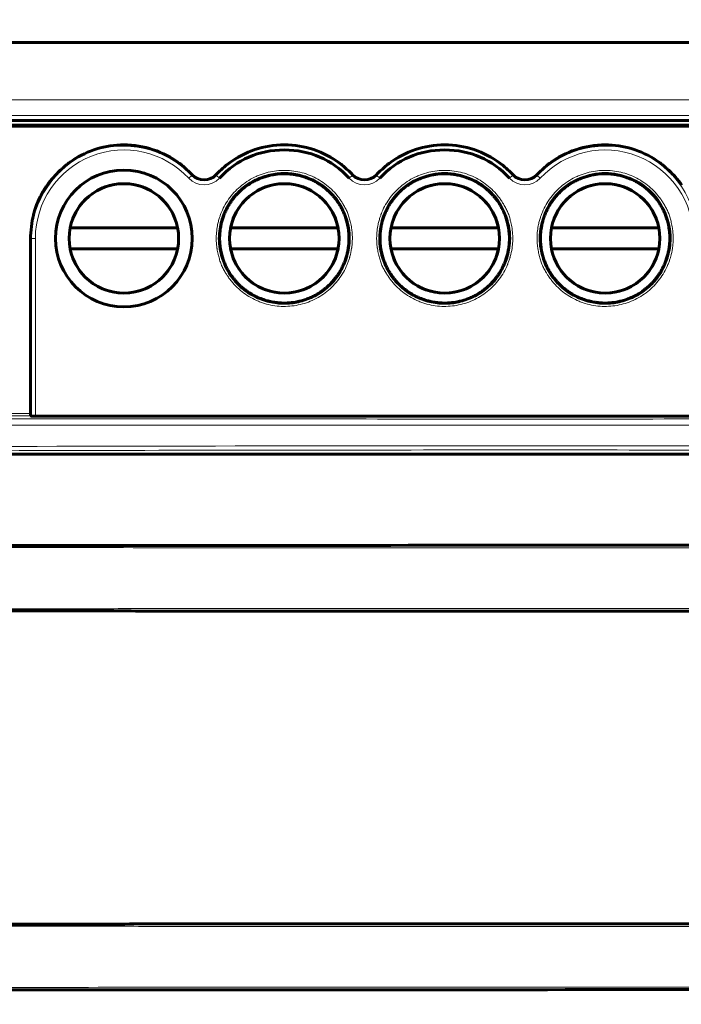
# Model space of a CAD drawing. Header units: millimetres. Extents: x 0 to 420, y 0 to 297.
# Tile 12 of 17: x 67 to 98, y 190 to 236. Entities that reach past the tile are written whole.
import ezdxf

# ---------------------------------------------------------------- set-up
doc = ezdxf.new("R2010")
doc.units = ezdxf.units.MM
doc.linetypes.add('K5LT_BASIC', pattern=[0])
doc.linetypes.add('K5LT_THIN', pattern=[0])
doc.layers.add('Системный слой', color=7, linetype='Continuous')
doc.styles.add('KDIMTEXTSTYLE', font='GOST_AU.SHX', dxfattribs={"width": 0.96, "oblique": 15, "height": 5})
doc.dimstyles.new('KDIMSTYLE (1.00)', dxfattribs={"dimtxt": 5, "dimasz": 1, "dimexe": 2, "dimexo": 0, "dimgap": 1, "dimtad": 1, "dimtxsty": 'KDIMTEXTSTYLE', "dimsah": 1, "dimcen": 0, "dimdle": 1, "dimadec": 0, "dimazin": 0, "dimtfac": 0.667, "dimtmove": 0, "dimatfit": 3, "dimfxl": 1, "dimtvp": 1, "dimtolj": 1, "dimtzin": 0, "dimarcsym": 0})

# ---------------------------------------------------------------- blocks, each defined once
blk = doc.blocks.new('KDIMARROW_01')
at = {"layer": 'Системный слой'}
blk.add_hatch(color=0, dxfattribs=at).paths.add_polyline_path([(-5, -0.658), (0, 0), (-5, 0.658), (-4.5, 0)])
at = {"layer": 'Системный слой', "color": 0, "linetype": 'K5LT_THIN', "lineweight": 18}
for p, q in [((-4.5, 0), (-5, 0.658)), ((-5, 0.658), (0, 0)), ((0, 0), (-5, -0.658)), ((-5, -0.658), (-4.5, 0)), ((0, 0), (-1, 0))]:
    blk.add_line(p, q, dxfattribs=at)

msp = doc.modelspace()

# ---------------------------------------------------------------- linework, layer by layer
at = {"layer": 'Системный слой', "color": 150, "linetype": 'K5LT_BASIC', "lineweight": 60, "true_color": 0x0080ff}
for p, q in [((85.716, 235.222), (62.175, 235.222)), ((68.142, 235.222), (68.144, 235.222)), ((74.298, 235.222), (74.466, 235.222)), ((75.762, 235.222), (75.764, 235.222)), ((81.918, 235.222), (82.086, 235.222)), ((83.382, 235.222), (83.384, 235.222)), ((85.722, 235.222), (85.716, 235.222)), ((85.716, 235.222), (85.716, 235.222)), ((85.716, 235.222), (85.721, 235.222)), ((85.716, 235.222), (85.727, 235.222)), ((85.716, 235.222), (85.725, 235.222)), ((85.716, 235.222), (85.721, 235.222)), ((85.716, 235.222), (85.725, 235.222)), ((85.716, 235.222), (85.721, 235.222)), ((85.716, 235.222), (85.725, 235.222)), ((85.721, 235.222), (85.719, 235.222)), ((85.722, 235.222), (85.727, 235.222)), ((85.724, 235.222), (85.727, 235.222)), ((85.724, 235.222), (85.725, 235.222)), ((85.724, 235.222), (85.729, 235.222)), ((85.724, 235.222), (85.725, 235.222)), ((88.306, 235.222), (85.725, 235.222)), ((85.725, 235.222), (85.727, 235.222)), ((85.725, 235.222), (85.727, 235.222)), ((85.727, 235.222), (85.725, 235.222)), ((85.727, 235.222), (85.726, 235.222)), ((85.727, 235.222), (85.726, 235.222)), ((85.727, 235.222), (85.729, 235.222)), ((85.727, 235.222), (85.729, 235.222)), ((85.727, 235.222), (86.166, 235.222)), ((85.727, 235.222), (85.727, 235.222)), ((85.727, 235.222), (85.728, 235.222)), ((85.727, 235.222), (85.729, 235.222)), ((85.727, 235.222), (85.729, 235.222)), ((85.727, 235.222), (85.729, 235.222)), ((85.727, 235.222), (86.166, 235.222)), ((85.727, 235.222), (85.729, 235.222)), ((85.727, 235.222), (85.762, 235.222)), ((85.727, 235.222), (86.166, 235.222)), ((85.727, 235.222), (85.727, 235.222)), ((85.727, 235.222), (85.729, 235.222)), ((85.727, 235.222), (85.727, 235.222)), ((85.727, 235.222), (85.729, 235.222)), ((85.727, 235.222), (85.727, 235.222)), ((85.727, 235.222), (85.728, 235.222)), ((85.727, 235.222), (85.729, 235.222)), ((85.727, 235.222), (85.762, 235.222)), ((85.727, 235.222), (85.729, 235.222)), ((85.727, 235.222), (86.166, 235.222)), ((87.867, 235.222), (87.865, 235.222)), ((88.306, 235.222), (87.89, 235.222)), ((88.306, 235.222), (87.891, 235.222)), ((88.306, 235.222), (87.893, 235.222)), ((88.306, 235.222), (88.303, 235.222)), ((88.306, 235.222), (88.303, 235.222)), ((88.306, 235.222), (88.303, 235.222)), ((88.306, 235.222), (88.303, 235.222)), ((88.306, 235.222), (88.304, 235.222)), ((88.306, 235.222), (88.304, 235.222)), ((88.306, 235.222), (88.304, 235.222)), ((88.306, 235.222), (88.304, 235.222)), ((88.306, 235.222), (88.307, 235.222)), ((88.306, 235.222), (88.307, 235.222)), ((88.306, 235.222), (88.306, 235.222)), ((88.306, 235.222), (88.31, 235.222)), ((88.306, 235.222), (88.309, 235.222)), ((88.306, 235.222), (88.309, 235.222)), ((88.306, 235.222), (88.309, 235.222)), ((88.306, 235.222), (88.307, 235.222)), ((88.306, 235.222), (88.307, 235.222)), ((88.306, 235.222), (88.307, 235.222)), ((88.306, 235.222), (88.306, 235.222)), ((88.312, 235.222), (88.306, 235.222)), ((88.311, 235.222), (88.306, 235.222)), ((88.313, 235.222), (88.309, 235.222)), ((88.312, 235.222), (88.311, 235.222)), ((88.315, 235.222), (88.312, 235.222)), ((88.315, 235.222), (88.312, 235.222)), ((88.315, 235.222), (88.312, 235.222)), ((88.315, 235.222), (88.312, 235.222)), ((88.315, 235.222), (88.313, 235.222)), ((88.315, 235.222), (88.313, 235.222)), ((88.315, 235.222), (88.314, 235.222)), ((88.315, 235.222), (88.314, 235.222)), ((88.315, 235.222), (88.314, 235.222)), ((88.315, 235.222), (88.314, 235.222)), ((88.315, 235.222), (88.314, 235.222)), ((111.856, 235.222), (88.315, 235.222)), ((89.538, 235.222), (89.706, 235.222)), ((91.001, 235.222), (91.004, 235.222)), ((97.158, 235.222), (97.326, 235.222)), ((60.07, 231.293), (111.137, 231.293)), ((68.803, 229.341), (68.905, 229.427)), ((97.176, 229.427), (97.278, 229.341)), ((67.785, 228.159), (67.842, 228.245)), ((67.299, 226.941), (67.316, 227.027)), ((67.181, 226.033), (67.26, 226.753)), ((74.162, 226.41), (69.059, 226.41)), ((81.782, 226.41), (76.679, 226.41)), ((89.402, 226.41), (84.299, 226.41)), ((97.022, 226.41), (91.919, 226.41)), ((67.173, 225.759), (67.177, 225.845)), ((67.178, 225.91), (67.177, 225.845)), ((67.17, 224.815), (67.17, 225.571)), ((69.059, 225.41), (74.162, 225.41)), ((76.679, 225.41), (81.782, 225.41)), ((84.299, 225.41), (89.402, 225.41)), ((91.919, 225.41), (97.022, 225.41)), ((67.177, 224.541), (67.173, 224.627)), ((67.179, 223.633), (67.179, 224.353)), ((67.173, 223.359), (67.177, 223.445)), ((67.17, 222.415), (67.17, 223.171)), ((67.177, 222.141), (67.173, 222.227)), ((67.179, 221.233), (67.179, 221.953)), ((67.173, 220.959), (67.177, 221.045)), ((67.17, 220.015), (67.17, 220.771)), ((67.177, 219.741), (67.173, 219.827)), ((67.179, 218.833), (67.179, 219.553)), ((67.173, 218.559), (67.177, 218.645)), ((67.17, 217.582), (67.17, 218.371)), ((67.207, 217.465), (67.172, 217.482)), ((67.407, 217.463), (111.329, 217.463))]:
    msp.add_line(p, q, dxfattribs=at)
at = {"layer": 'Системный слой', "color": 7, "linetype": 'K5LT_THIN', "lineweight": 18}
for p, q in [((116.754, 232.493), (54.823, 232.493)), ((60.039, 231.744), (111.143, 231.744)), ((60.083, 231.193), (111.098, 231.193)), ((74.69, 228.77), (74.837, 228.907)), ((74.837, 228.907), (74.857, 228.926)), ((76.004, 228.907), (75.984, 228.926)), ((76.151, 228.77), (76.004, 228.907)), ((82.31, 228.77), (82.457, 228.907)), ((82.457, 228.907), (82.477, 228.926)), ((83.604, 228.926), (83.624, 228.907)), ((83.624, 228.907), (83.771, 228.77)), ((90.077, 228.907), (89.93, 228.77)), ((90.097, 228.926), (90.077, 228.907)), ((91.224, 228.926), (91.244, 228.907)), ((91.244, 228.907), (91.391, 228.77)), ((67.207, 225.91), (67.178, 225.91)), ((67.407, 225.91), (67.207, 225.91)), ((67.207, 225.91), (67.207, 217.465)), ((67.407, 225.91), (67.407, 217.463)), ((59.91, 217.582), (67.17, 217.582)), ((67.172, 217.482), (59.91, 217.482))]:
    msp.add_line(p, q, dxfattribs=at)
at = {"layer": 'Системный слой', "color": 150, "linetype": 'K5LT_BASIC', "lineweight": 60, "true_color": 0x0080ff}
for centre, radius in [((71.611, 225.91), 3.25), ((71.611, 225.91), 2.6), ((79.231, 225.91), 2.6), ((86.851, 225.91), 2.6), ((94.471, 225.91), 2.6)]:
    msp.add_circle(centre, radius, dxfattribs=at)
for centre, start, end in [((71.611, 225.91), 11.0875, 168.9125), ((79.231, 225.91), 11.0875, 168.9125), ((86.851, 225.91), 11.0875, 168.9125), ((94.471, 225.91), 11.0875, 168.9125), ((71.611, 225.91), 191.0875, 270), ((71.611, 225.91), 270, 348.9125), ((79.231, 225.91), 191.0875, 270), ((79.231, 225.91), 270, 348.9125), ((86.851, 225.91), 191.0875, 270), ((86.851, 225.91), 270, 348.9125), ((94.471, 225.91), 191.0875, 270), ((94.471, 225.91), 270, 348.9125)]:
    msp.add_arc(centre, 2.6, start, end, dxfattribs=at)
for points in [[(60.054, 231.506), (77.084, 231.51), (94.097, 231.512), (111.111, 231.514)], [(69.164, 229.615), (69.907, 230.105), (70.722, 230.35), (71.612, 230.358)], [(74.257, 229.475), (73.498, 230.038), (72.556, 230.35), (71.612, 230.358)], [(76.585, 229.475), (77.37, 230.058), (78.252, 230.35), (79.231, 230.358)], [(79.231, 230.358), (80.209, 230.35), (81.091, 230.058), (81.877, 229.475)], [(84.205, 229.475), (84.99, 230.058), (85.872, 230.35), (86.851, 230.358)], [(86.851, 230.358), (87.829, 230.35), (88.711, 230.058), (89.497, 229.475)], [(94.469, 230.358), (93.525, 230.35), (92.583, 230.038), (91.825, 229.475)], [(94.469, 230.358), (95.359, 230.35), (96.175, 230.105), (96.917, 229.615)], [(69.164, 229.615), (69.028, 229.525), (68.944, 229.459), (68.905, 229.427)], [(74.472, 229.293), (74.402, 229.356), (74.33, 229.417), (74.257, 229.475)], [(76.585, 229.475), (76.511, 229.417), (76.439, 229.356), (76.369, 229.293)], [(82.092, 229.293), (82.022, 229.356), (81.95, 229.417), (81.877, 229.475)], [(84.205, 229.475), (84.131, 229.417), (84.059, 229.356), (83.989, 229.293)], [(89.712, 229.293), (89.642, 229.356), (89.57, 229.417), (89.497, 229.475)], [(91.825, 229.475), (91.751, 229.417), (91.679, 229.356), (91.609, 229.293)], [(97.176, 229.427), (97.137, 229.459), (97.053, 229.525), (96.917, 229.615)], [(67.968, 228.433), (68.15, 228.696), (68.357, 228.936), (68.591, 229.153)], [(68.803, 229.341), (68.766, 229.309), (68.694, 229.249), (68.591, 229.153)], [(74.857, 228.926), (74.737, 229.056), (74.608, 229.179), (74.472, 229.293)], [(75.984, 228.926), (75.697, 228.617), (75.144, 228.617), (74.857, 228.926)], [(76.369, 229.293), (76.233, 229.179), (76.105, 229.056), (75.984, 228.926)], [(82.477, 228.926), (82.357, 229.056), (82.228, 229.179), (82.092, 229.293)], [(83.604, 228.926), (83.317, 228.617), (82.764, 228.617), (82.477, 228.926)], [(83.989, 229.293), (83.853, 229.179), (83.725, 229.056), (83.604, 228.926)], [(90.097, 228.926), (89.977, 229.056), (89.848, 229.179), (89.712, 229.293)], [(91.224, 228.926), (90.937, 228.617), (90.384, 228.617), (90.097, 228.926)], [(91.609, 229.293), (91.473, 229.179), (91.345, 229.056), (91.224, 228.926)], [(97.49, 229.153), (97.387, 229.249), (97.315, 229.309), (97.278, 229.341)], [(97.49, 229.153), (97.724, 228.936), (97.931, 228.696), (98.113, 228.433)], [(67.968, 228.433), (67.904, 228.341), (67.864, 228.277), (67.842, 228.245)], [(67.367, 227.215), (67.447, 227.477), (67.551, 227.729), (67.678, 227.971)], [(67.785, 228.159), (67.765, 228.127), (67.727, 228.065), (67.678, 227.971)], [(67.367, 227.215), (67.338, 227.122), (67.323, 227.059), (67.316, 227.027)], [(67.299, 226.941), (67.292, 226.909), (67.278, 226.847), (67.26, 226.753)], [(67.173, 225.759), (67.171, 225.727), (67.17, 225.665), (67.17, 225.571)], [(67.181, 226.033), (67.179, 225.992), (67.179, 225.951), (67.178, 225.91)], [(67.17, 224.815), (67.17, 224.722), (67.171, 224.659), (67.173, 224.627)], [(67.177, 224.541), (67.178, 224.509), (67.179, 224.447), (67.179, 224.353)], [(67.173, 223.359), (67.171, 223.327), (67.17, 223.265), (67.17, 223.171)], [(67.179, 223.633), (67.179, 223.54), (67.178, 223.477), (67.177, 223.445)], [(67.17, 222.415), (67.17, 222.322), (67.171, 222.259), (67.173, 222.227)], [(67.177, 222.141), (67.178, 222.109), (67.179, 222.047), (67.179, 221.953)], [(67.173, 220.959), (67.171, 220.927), (67.17, 220.865), (67.17, 220.771)], [(67.179, 221.233), (67.179, 221.14), (67.178, 221.077), (67.177, 221.045)], [(67.17, 220.015), (67.17, 219.922), (67.171, 219.859), (67.173, 219.827)], [(67.177, 219.741), (67.178, 219.709), (67.179, 219.647), (67.179, 219.553)], [(67.179, 218.833), (67.179, 218.74), (67.178, 218.677), (67.177, 218.645)], [(67.173, 218.559), (67.171, 218.527), (67.17, 218.465), (67.17, 218.371)], [(67.172, 217.482), (67.172, 217.483), (67.171, 217.53), (67.17, 217.582)], [(67.407, 217.463), (67.276, 217.463), (67.209, 217.464), (67.207, 217.465)], [(120.187, 215.651), (100.181, 215.651), (79.986, 215.651), (59.98, 215.658)], [(63.607, 211.307), (81.215, 211.323), (98.952, 211.323), (116.56, 211.323)], [(65.359, 208.216), (66.268, 208.212), (68.174, 208.206), (71.284, 208.199), (74.699, 208.194), (78.391, 208.191), (82.377, 208.188), (86.709, 208.187), (91.45, 208.187), (96.626, 208.188), (101.217, 208.19), (105.218, 208.194), (108.786, 208.199), (111.975, 208.206), (113.9, 208.212), (114.808, 208.216)], [(114.808, 193.303), (113.899, 193.306), (111.993, 193.313), (108.884, 193.319), (105.468, 193.324), (101.776, 193.328), (97.791, 193.33), (93.458, 193.331), (88.717, 193.332), (83.541, 193.331), (78.95, 193.328), (74.95, 193.324), (71.381, 193.319), (68.192, 193.313), (66.267, 193.306), (65.359, 193.303)], [(116.56, 190.212), (98.952, 190.195), (81.215, 190.195), (63.607, 190.195)]]:
    msp.add_open_spline(points, degree=3, dxfattribs=at)
at = {"layer": 'Системный слой', "color": 7, "linetype": 'K5LT_THIN', "lineweight": 18}
for points, knots in [([(74.837, 228.907), (73.642, 230.193), (71.635, 230.65), (68.366, 229.366), (67.207, 227.666), (67.207, 225.91)], [0, 0, 0, 0, 0.5, 0.5, 1, 1, 1, 1]), ([(74.69, 228.77), (73.515, 230.036), (71.681, 230.453), (68.466, 229.191), (67.407, 227.639), (67.407, 225.91)], [0, 0, 0, 0, 0.5, 0.5, 1, 1, 1, 1]), ([(82.457, 228.907), (81.636, 229.791), (80.438, 230.313), (78.024, 230.313), (76.826, 229.791), (76.004, 228.907)], [0, 0, 0, 0, 0.5, 0.5, 1, 1, 1, 1]), ([(90.077, 228.907), (89.256, 229.791), (88.058, 230.313), (85.644, 230.313), (84.446, 229.791), (83.624, 228.907)], [0, 0, 0, 0, 0.5, 0.5, 1, 1, 1, 1]), ([(98.874, 225.91), (98.874, 227.666), (97.715, 229.366), (94.446, 230.65), (92.439, 230.193), (91.244, 228.907)], [0, 0, 0, 0, 0.5, 0.5, 1, 1, 1, 1]), ([(98.674, 225.91), (98.674, 227.637), (97.615, 229.19), (94.4, 230.454), (92.568, 230.037), (91.391, 228.77)], [0, 0, 0, 0, 0.5, 0.5, 1, 1, 1, 1]), ([(82.464, 225.91), (82.462, 225.838), (82.458, 225.696), (82.443, 225.539), (82.413, 225.32), (82.379, 225.159), (82.334, 225.002), (82.318, 224.948), (82.287, 224.852), (82.25, 224.753), (82.171, 224.557), (82.044, 224.299), (81.822, 223.962), (81.559, 223.654), (81.258, 223.38), (80.925, 223.146), (80.654, 223.003), (80.376, 222.882), (80.09, 222.784), (79.695, 222.702), (79.291, 222.669), (78.885, 222.687), (78.483, 222.755), (78.19, 222.844), (77.908, 222.955), (77.636, 223.088), (77.298, 223.307), (76.988, 223.569), (76.761, 223.815), (76.62, 224.001), (76.533, 224.127), (76.476, 224.217), (76.401, 224.342), (76.32, 224.482), (76.225, 224.678), (76.169, 224.85), (76.13, 224.991), (76.105, 225.082), (76.081, 225.18), (76.057, 225.289), (76.039, 225.391), (76.024, 225.495), (76.008, 225.627), (75.999, 225.776), (75.997, 225.894), (75.998, 225.964), (76, 226.058), (76.012, 226.248), (76.044, 226.475), (76.097, 226.713), (76.147, 226.887), (76.199, 227.035), (76.28, 227.242), (76.417, 227.52), (76.639, 227.857), (76.902, 228.165), (77.203, 228.439), (77.536, 228.673), (77.807, 228.817), (78.085, 228.937), (78.371, 229.035), (78.766, 229.118), (79.17, 229.151), (79.577, 229.133), (79.978, 229.064), (80.271, 228.975), (80.553, 228.864), (80.825, 228.732), (81.163, 228.512), (81.473, 228.251), (81.7, 228.004), (81.841, 227.819), (81.928, 227.693), (81.985, 227.602), (82.06, 227.478), (82.142, 227.337), (82.236, 227.142), (82.292, 226.969), (82.332, 226.828), (82.356, 226.737), (82.38, 226.639), (82.404, 226.53), (82.422, 226.428), (82.438, 226.324), (82.453, 226.192), (82.462, 226.043), (82.464, 225.939), (82.464, 225.91)], [0, 0, 0, 0, 0.525835, 1.05167, 1.163657, 2.163208, 2.262553, 2.368391, 2.580067, 3.003419, 3.150166, 4.136651, 5.123137, 6.122699, 7.122443, 8.121805, 9.121509, 9.376926, 10.363205, 11.349484, 12.349074, 13.348811, 14.348228, 15.347962, 15.604416, 16.590092, 17.575768, 18.575442, 19.575199, 20.046802, 20.29598, 20.702625, 20.837773, 21.368797, 21.89982, 22.438829, 22.708334, 22.977838, 23.136525, 23.453899, 23.801155, 23.902137, 24.228404, 24.783561, 25, 25.099797, 25.299391, 25.698578, 26.496953, 26.996809, 27.496664, 27.836614, 28.150166, 29.136651, 30.123137, 31.122699, 32.122443, 33.121805, 34.121509, 34.376926, 35.363205, 36.349484, 37.349074, 38.348811, 39.348228, 40.347962, 40.604416, 41.590092, 42.575768, 43.575442, 44.575199, 45.046802, 45.29598, 45.702625, 45.837773, 46.368797, 46.89982, 47.438829, 47.708334, 47.977838, 48.136525, 48.453899, 48.801155, 48.902137, 49.228404, 49.783561, 50, 50, 50, 50]), ([(76.097, 225.91), (76.097, 226.063), (76.118, 226.349), (76.203, 226.745), (76.323, 227.094), (76.477, 227.42), (76.673, 227.733), (76.915, 228.032), (77.195, 228.303), (77.51, 228.538), (77.846, 228.729), (78.192, 228.874), (78.541, 228.973), (78.888, 229.031), (79.239, 229.049), (79.598, 229.029), (79.964, 228.964), (80.324, 228.854), (80.669, 228.702), (80.987, 228.513), (81.273, 228.294), (81.526, 228.052), (81.748, 227.785), (81.945, 227.489), (82.109, 227.165), (82.242, 226.804), (82.339, 226.385), (82.364, 226.078), (82.364, 225.91)], [0, 0, 0, 0, 1.354428, 2.532684, 3.565926, 4.613253, 5.712049, 6.827906, 8.000013, 9.156259, 10.299112, 11.400404, 12.468284, 13.498827, 14.506999, 15.570155, 16.667942, 17.792342, 18.890792, 19.988688, 21.051992, 22.073215, 23.080809, 24.11833, 25.207018, 26.283824, 27.511941, 29, 29, 29, 29]), ([(90.084, 225.91), (90.082, 225.838), (90.078, 225.696), (90.063, 225.539), (90.033, 225.32), (89.999, 225.159), (89.954, 225.002), (89.938, 224.948), (89.907, 224.852), (89.87, 224.753), (89.791, 224.557), (89.664, 224.299), (89.442, 223.962), (89.179, 223.654), (88.878, 223.38), (88.545, 223.146), (88.274, 223.003), (87.996, 222.882), (87.71, 222.784), (87.315, 222.702), (86.911, 222.669), (86.505, 222.687), (86.103, 222.755), (85.81, 222.844), (85.528, 222.955), (85.256, 223.088), (84.918, 223.307), (84.608, 223.569), (84.381, 223.815), (84.24, 224.001), (84.153, 224.127), (84.096, 224.217), (84.021, 224.342), (83.94, 224.482), (83.845, 224.678), (83.789, 224.85), (83.75, 224.991), (83.725, 225.082), (83.701, 225.18), (83.677, 225.289), (83.659, 225.391), (83.644, 225.495), (83.628, 225.627), (83.619, 225.776), (83.617, 225.894), (83.618, 225.964), (83.62, 226.058), (83.632, 226.248), (83.664, 226.475), (83.717, 226.713), (83.767, 226.887), (83.819, 227.035), (83.9, 227.242), (84.037, 227.52), (84.259, 227.857), (84.522, 228.165), (84.823, 228.439), (85.156, 228.673), (85.427, 228.817), (85.705, 228.937), (85.991, 229.035), (86.386, 229.118), (86.79, 229.151), (87.197, 229.133), (87.598, 229.064), (87.891, 228.975), (88.173, 228.864), (88.445, 228.732), (88.783, 228.512), (89.093, 228.251), (89.32, 228.004), (89.461, 227.819), (89.548, 227.693), (89.605, 227.602), (89.68, 227.478), (89.762, 227.337), (89.856, 227.142), (89.912, 226.969), (89.952, 226.828), (89.976, 226.737), (90, 226.639), (90.024, 226.53), (90.042, 226.428), (90.058, 226.324), (90.073, 226.192), (90.082, 226.043), (90.084, 225.939), (90.084, 225.91)], [0, 0, 0, 0, 0.525835, 1.05167, 1.163657, 2.163208, 2.262553, 2.368391, 2.580067, 3.003419, 3.150166, 4.136651, 5.123137, 6.122699, 7.122443, 8.121805, 9.121509, 9.376926, 10.363205, 11.349484, 12.349074, 13.348811, 14.348228, 15.347962, 15.604416, 16.590092, 17.575768, 18.575442, 19.575199, 20.046802, 20.29598, 20.702625, 20.837773, 21.368797, 21.89982, 22.438829, 22.708334, 22.977838, 23.136525, 23.453899, 23.801155, 23.902137, 24.228404, 24.783561, 25, 25.099797, 25.299391, 25.698578, 26.496953, 26.996809, 27.496664, 27.836614, 28.150166, 29.136651, 30.123137, 31.122699, 32.122443, 33.121805, 34.121509, 34.376926, 35.363205, 36.349484, 37.349074, 38.348811, 39.348228, 40.347962, 40.604416, 41.590092, 42.575768, 43.575442, 44.575199, 45.046802, 45.29598, 45.702625, 45.837773, 46.368797, 46.89982, 47.438829, 47.708334, 47.977838, 48.136525, 48.453899, 48.801155, 48.902137, 49.228404, 49.783561, 50, 50, 50, 50]), ([(83.717, 225.91), (83.717, 226.73), (84.055, 227.545), (85.215, 228.705), (86.03, 229.043), (87.671, 229.043), (88.486, 228.705), (89.646, 227.545), (89.984, 226.73), (89.984, 225.91)], [0, 0, 0, 0, 0.25, 0.25, 0.5, 0.5, 0.75, 0.75, 1, 1, 1, 1]), ([(97.704, 225.91), (97.702, 225.838), (97.698, 225.696), (97.683, 225.539), (97.653, 225.32), (97.619, 225.159), (97.574, 225.002), (97.558, 224.948), (97.527, 224.852), (97.49, 224.753), (97.411, 224.557), (97.284, 224.299), (97.062, 223.962), (96.799, 223.654), (96.498, 223.38), (96.165, 223.146), (95.894, 223.003), (95.616, 222.882), (95.33, 222.784), (94.935, 222.702), (94.531, 222.669), (94.125, 222.687), (93.723, 222.755), (93.43, 222.844), (93.148, 222.955), (92.876, 223.088), (92.538, 223.307), (92.228, 223.569), (92.001, 223.815), (91.86, 224.001), (91.773, 224.127), (91.716, 224.217), (91.641, 224.342), (91.56, 224.482), (91.465, 224.678), (91.409, 224.85), (91.37, 224.991), (91.345, 225.082), (91.321, 225.18), (91.297, 225.289), (91.279, 225.391), (91.264, 225.495), (91.248, 225.627), (91.239, 225.776), (91.237, 225.894), (91.238, 225.964), (91.24, 226.058), (91.252, 226.248), (91.284, 226.475), (91.337, 226.713), (91.387, 226.887), (91.439, 227.035), (91.52, 227.242), (91.657, 227.52), (91.879, 227.857), (92.142, 228.165), (92.443, 228.439), (92.776, 228.673), (93.047, 228.817), (93.325, 228.937), (93.611, 229.035), (94.006, 229.118), (94.41, 229.151), (94.817, 229.133), (95.218, 229.064), (95.511, 228.975), (95.793, 228.864), (96.065, 228.732), (96.403, 228.512), (96.713, 228.251), (96.94, 228.004), (97.081, 227.819), (97.168, 227.693), (97.225, 227.602), (97.3, 227.478), (97.382, 227.337), (97.476, 227.142), (97.532, 226.969), (97.572, 226.828), (97.596, 226.737), (97.62, 226.639), (97.644, 226.53), (97.662, 226.428), (97.678, 226.324), (97.693, 226.192), (97.702, 226.043), (97.704, 225.939), (97.704, 225.91)], [0, 0, 0, 0, 0.525835, 1.05167, 1.163657, 2.163208, 2.262553, 2.368391, 2.580067, 3.003419, 3.150166, 4.136651, 5.123137, 6.122699, 7.122443, 8.121805, 9.121509, 9.376926, 10.363205, 11.349484, 12.349074, 13.348811, 14.348228, 15.347962, 15.604416, 16.590092, 17.575768, 18.575442, 19.575199, 20.046802, 20.29598, 20.702625, 20.837773, 21.368797, 21.89982, 22.438829, 22.708334, 22.977838, 23.136525, 23.453899, 23.801155, 23.902137, 24.228404, 24.783561, 25, 25.099797, 25.299391, 25.698578, 26.496953, 26.996809, 27.496664, 27.836614, 28.150166, 29.136651, 30.123137, 31.122699, 32.122443, 33.121805, 34.121509, 34.376926, 35.363205, 36.349484, 37.349074, 38.348811, 39.348228, 40.347962, 40.604416, 41.590092, 42.575768, 43.575442, 44.575199, 45.046802, 45.29598, 45.702625, 45.837773, 46.368797, 46.89982, 47.438829, 47.708334, 47.977838, 48.136525, 48.453899, 48.801155, 48.902137, 49.228404, 49.783561, 50, 50, 50, 50]), ([(91.337, 225.91), (91.337, 226.73), (91.675, 227.545), (92.835, 228.705), (93.65, 229.043), (95.291, 229.043), (96.106, 228.705), (97.266, 227.545), (97.604, 226.73), (97.604, 225.91)], [0, 0, 0, 0, 0.25, 0.25, 0.5, 0.5, 0.75, 0.75, 1, 1, 1, 1]), ([(82.364, 225.91), (82.364, 225.757), (82.343, 225.47), (82.258, 225.075), (82.138, 224.725), (81.984, 224.4), (81.788, 224.086), (81.547, 223.788), (81.266, 223.517), (80.951, 223.281), (80.616, 223.091), (80.269, 222.946), (79.92, 222.846), (79.573, 222.789), (79.222, 222.77), (78.864, 222.791), (78.497, 222.856), (78.137, 222.966), (77.792, 223.118), (77.474, 223.306), (77.188, 223.525), (76.935, 223.768), (76.713, 224.034), (76.517, 224.33), (76.352, 224.654), (76.219, 225.015), (76.122, 225.434), (76.097, 225.741), (76.097, 225.91)], [0, 0, 0, 0, 1.354428, 2.532684, 3.565926, 4.613253, 5.712049, 6.827906, 8.000013, 9.156259, 10.299112, 11.400404, 12.468284, 13.498827, 14.506999, 15.570155, 16.667942, 17.792342, 18.890792, 19.988688, 21.051992, 22.073215, 23.080809, 24.11833, 25.207018, 26.283824, 27.511941, 29, 29, 29, 29]), ([(89.984, 225.91), (89.984, 225.757), (89.963, 225.47), (89.878, 225.075), (89.758, 224.725), (89.604, 224.4), (89.408, 224.086), (89.167, 223.788), (88.886, 223.517), (88.571, 223.281), (88.236, 223.091), (87.889, 222.946), (87.54, 222.846), (87.193, 222.789), (86.842, 222.77), (86.484, 222.791), (86.117, 222.856), (85.757, 222.966), (85.412, 223.118), (85.094, 223.306), (84.808, 223.525), (84.555, 223.768), (84.333, 224.034), (84.137, 224.33), (83.972, 224.654), (83.839, 225.015), (83.742, 225.434), (83.717, 225.741), (83.717, 225.91)], [0, 0, 0, 0, 1.354428, 2.532684, 3.565926, 4.613253, 5.712049, 6.827906, 8.000013, 9.156259, 10.299112, 11.400404, 12.468284, 13.498827, 14.506999, 15.570155, 16.667942, 17.792342, 18.890792, 19.988688, 21.051992, 22.073215, 23.080809, 24.11833, 25.207018, 26.283824, 27.511941, 29, 29, 29, 29]), ([(97.604, 225.91), (97.604, 225.757), (97.583, 225.47), (97.498, 225.075), (97.378, 224.725), (97.224, 224.4), (97.028, 224.086), (96.787, 223.788), (96.506, 223.517), (96.191, 223.281), (95.856, 223.091), (95.509, 222.946), (95.16, 222.846), (94.813, 222.789), (94.462, 222.77), (94.104, 222.791), (93.737, 222.856), (93.377, 222.966), (93.032, 223.118), (92.714, 223.306), (92.428, 223.525), (92.175, 223.768), (91.953, 224.034), (91.757, 224.33), (91.592, 224.654), (91.459, 225.015), (91.362, 225.434), (91.337, 225.741), (91.337, 225.91)], [0, 0, 0, 0, 1.354428, 2.532684, 3.565926, 4.613253, 5.712049, 6.827906, 8.000013, 9.156259, 10.299112, 11.400404, 12.468284, 13.498827, 14.506999, 15.570155, 16.667942, 17.792342, 18.890792, 19.988688, 21.051992, 22.073215, 23.080809, 24.11833, 25.207018, 26.283824, 27.511941, 29, 29, 29, 29]), ([(111.726, 217.331), (106.023, 217.327), (94.482, 217.323), (77.217, 217.325), (65.696, 217.332), (60.009, 217.337)], [0, 0, 0, 0, 0.331204, 0.668942, 1, 1, 1, 1]), ([(120.157, 215.801), (119.532, 215.803), (118.274, 215.807), (116.375, 215.813), (114.445, 215.818), (112.484, 215.824), (110.475, 215.829), (108.419, 215.834), (106.301, 215.838), (103.37, 215.843), (95.011, 215.854), (80.288, 215.854), (67.07, 215.825), (60, 215.801)], [0, 0, 0, 0, 0.437512, 0.880489, 1.32893, 1.788236, 2.252926, 2.733754, 3.225327, 3.733032, 4.78078, 9.061345, 14, 14, 14, 14]), ([(63.609, 211.217), (65.661, 211.215), (70.14, 211.208), (77.375, 211.207), (85.571, 211.203), (94.159, 211.203), (102.466, 211.207), (109.87, 211.208), (114.449, 211.215), (116.558, 211.217)], [0, 0, 0, 0, 0.116519, 0.254192, 0.409974, 0.580456, 0.740171, 0.880217, 1, 1, 1, 1]), ([(116.558, 190.302), (114.505, 190.304), (110.021, 190.31), (102.78, 190.311), (94.579, 190.315), (85.989, 190.315), (77.684, 190.311), (70.288, 190.31), (65.714, 190.304), (63.609, 190.302)], [0, 0, 0, 0, 0.116623, 0.254412, 0.41031, 0.580894, 0.740513, 0.880434, 1, 1, 1, 1])]:
    msp.add_open_spline(points, degree=3, knots=knots, dxfattribs=at)
at = {"layer": 'Системный слой', "color": 150, "linetype": 'K5LT_BASIC', "lineweight": 60, "true_color": 0x0080ff}
for points, knots in [([(82.31, 228.77), (81.479, 229.665), (80.452, 230.113), (78.009, 230.113), (76.982, 229.666), (76.151, 228.77)], [0, 0, 0, 0, 0.5, 0.5, 1, 1, 1, 1]), ([(89.93, 228.77), (89.099, 229.665), (88.072, 230.113), (85.629, 230.113), (84.602, 229.666), (83.771, 228.77)], [0, 0, 0, 0, 0.5, 0.5, 1, 1, 1, 1]), ([(76.159, 225.91), (76.159, 225.897), (76.159, 225.859), (76.161, 225.769), (76.172, 225.59), (76.2, 225.39), (76.248, 225.164), (76.303, 224.97), (76.379, 224.76), (76.464, 224.57), (76.557, 224.392), (76.668, 224.21), (76.783, 224.049), (76.896, 223.911), (77.002, 223.793), (77.122, 223.673), (77.258, 223.552), (77.402, 223.439), (77.545, 223.34), (77.702, 223.243), (77.868, 223.154), (78.073, 223.061), (78.289, 222.982), (78.523, 222.917), (78.689, 222.884), (78.847, 222.861), (79.056, 222.838), (79.379, 222.833), (79.674, 222.866), (79.911, 222.912), (80.092, 222.958), (80.305, 223.029), (80.512, 223.115), (80.709, 223.214), (80.902, 223.329), (81.068, 223.445), (81.22, 223.567), (81.354, 223.687), (81.492, 223.827), (81.617, 223.972), (81.727, 224.117), (81.832, 224.272), (81.939, 224.453), (82.038, 224.655), (82.121, 224.862), (82.185, 225.06), (82.235, 225.257), (82.26, 225.395), (82.281, 225.536), (82.297, 225.687), (82.303, 225.846), (82.302, 225.961), (82.3, 226.051), (82.289, 226.23), (82.261, 226.43), (82.213, 226.655), (82.158, 226.85), (82.082, 227.059), (81.997, 227.25), (81.904, 227.428), (81.793, 227.609), (81.678, 227.77), (81.565, 227.908), (81.459, 228.026), (81.339, 228.147), (81.203, 228.267), (81.059, 228.381), (80.917, 228.48), (80.759, 228.577), (80.594, 228.665), (80.388, 228.758), (80.172, 228.837), (79.938, 228.902), (79.772, 228.935), (79.614, 228.959), (79.405, 228.982), (79.083, 228.986), (78.787, 228.953), (78.55, 228.907), (78.369, 228.861), (78.156, 228.791), (77.949, 228.705), (77.752, 228.606), (77.559, 228.491), (77.393, 228.374), (77.241, 228.252), (77.107, 228.132), (76.969, 227.992), (76.845, 227.848), (76.734, 227.702), (76.629, 227.548), (76.522, 227.366), (76.423, 227.165), (76.34, 226.957), (76.276, 226.759), (76.226, 226.563), (76.201, 226.425), (76.18, 226.284), (76.164, 226.132), (76.159, 225.986), (76.159, 225.91)], [0, 0, 0, 0, 0.099523, 0.298568, 0.696659, 1.49284, 1.865712, 2.489641, 3.059639, 3.5978, 4.109772, 4.622222, 5.247892, 5.645981, 6.007825, 6.482202, 6.968061, 7.417956, 7.90771, 8.312608, 8.853525, 9.368099, 10.061826, 10.639392, 11.25379, 11.378994, 11.882703, 12.88265, 13.882536, 14.190918, 14.758753, 15.332227, 15.933284, 16.499165, 17.042277, 17.680266, 18.070595, 18.559389, 19.077023, 19.596183, 20.040069, 20.498596, 21.045484, 21.676596, 22.242913, 22.778194, 23.295321, 23.816236, 23.866394, 24.405308, 25, 25.099523, 25.298568, 25.696659, 26.49284, 26.865712, 27.489641, 28.059639, 28.5978, 29.109772, 29.622222, 30.247892, 30.645981, 31.007825, 31.482202, 31.968061, 32.417956, 32.90771, 33.312608, 33.853525, 34.368099, 35.061826, 35.639392, 36.25379, 36.378994, 36.882703, 37.88265, 38.882536, 39.190918, 39.758753, 40.332227, 40.933284, 41.499165, 42.042277, 42.680266, 43.070595, 43.559389, 44.077023, 44.596183, 45.040069, 45.498596, 46.045484, 46.676596, 47.242913, 47.778194, 48.295321, 48.816236, 48.866394, 49.405308, 50, 50, 50, 50]), ([(83.779, 225.91), (83.779, 225.897), (83.779, 225.859), (83.781, 225.769), (83.792, 225.59), (83.82, 225.39), (83.868, 225.164), (83.923, 224.97), (83.999, 224.76), (84.084, 224.57), (84.177, 224.392), (84.288, 224.21), (84.403, 224.049), (84.516, 223.911), (84.622, 223.793), (84.742, 223.673), (84.878, 223.552), (85.022, 223.439), (85.165, 223.34), (85.322, 223.243), (85.488, 223.154), (85.693, 223.061), (85.909, 222.982), (86.143, 222.917), (86.309, 222.884), (86.467, 222.861), (86.676, 222.838), (86.999, 222.833), (87.294, 222.866), (87.531, 222.912), (87.712, 222.958), (87.925, 223.029), (88.132, 223.115), (88.329, 223.214), (88.522, 223.329), (88.688, 223.445), (88.84, 223.567), (88.974, 223.687), (89.112, 223.827), (89.237, 223.972), (89.347, 224.117), (89.452, 224.272), (89.559, 224.453), (89.658, 224.655), (89.741, 224.862), (89.805, 225.06), (89.855, 225.257), (89.88, 225.395), (89.901, 225.536), (89.917, 225.687), (89.923, 225.846), (89.922, 225.961), (89.92, 226.051), (89.909, 226.23), (89.881, 226.43), (89.833, 226.655), (89.778, 226.85), (89.702, 227.059), (89.617, 227.25), (89.524, 227.428), (89.413, 227.609), (89.298, 227.77), (89.185, 227.908), (89.079, 228.026), (88.959, 228.147), (88.823, 228.267), (88.679, 228.381), (88.537, 228.48), (88.379, 228.577), (88.214, 228.665), (88.008, 228.758), (87.792, 228.837), (87.558, 228.902), (87.392, 228.935), (87.234, 228.959), (87.025, 228.982), (86.703, 228.986), (86.407, 228.953), (86.17, 228.907), (85.989, 228.861), (85.776, 228.791), (85.569, 228.705), (85.372, 228.606), (85.179, 228.491), (85.013, 228.374), (84.861, 228.252), (84.727, 228.132), (84.589, 227.992), (84.465, 227.848), (84.354, 227.702), (84.249, 227.548), (84.142, 227.366), (84.043, 227.165), (83.96, 226.957), (83.896, 226.759), (83.846, 226.563), (83.821, 226.425), (83.8, 226.284), (83.784, 226.132), (83.779, 225.986), (83.779, 225.91)], [0, 0, 0, 0, 0.099523, 0.298568, 0.696659, 1.49284, 1.865712, 2.489641, 3.059639, 3.5978, 4.109772, 4.622222, 5.247892, 5.645981, 6.007825, 6.482202, 6.968061, 7.417956, 7.90771, 8.312608, 8.853525, 9.368099, 10.061826, 10.639392, 11.25379, 11.378994, 11.882703, 12.88265, 13.882536, 14.190918, 14.758753, 15.332227, 15.933284, 16.499165, 17.042277, 17.680266, 18.070595, 18.559389, 19.077023, 19.596183, 20.040069, 20.498596, 21.045484, 21.676596, 22.242913, 22.778194, 23.295321, 23.816236, 23.866394, 24.405308, 25, 25.099523, 25.298568, 25.696659, 26.49284, 26.865712, 27.489642, 28.059639, 28.5978, 29.109772, 29.622222, 30.247892, 30.645981, 31.007825, 31.482202, 31.968061, 32.417956, 32.90771, 33.312608, 33.853525, 34.368099, 35.061826, 35.639392, 36.25379, 36.378994, 36.882703, 37.88265, 38.882536, 39.190918, 39.758753, 40.332227, 40.933284, 41.499165, 42.042277, 42.680266, 43.070595, 43.559389, 44.077023, 44.596183, 45.040069, 45.498596, 46.045484, 46.676596, 47.242913, 47.778194, 48.295321, 48.816236, 48.866394, 49.405308, 50, 50, 50, 50]), ([(91.399, 225.91), (91.399, 225.897), (91.399, 225.859), (91.401, 225.769), (91.412, 225.59), (91.44, 225.39), (91.488, 225.164), (91.543, 224.97), (91.619, 224.76), (91.704, 224.57), (91.797, 224.392), (91.908, 224.21), (92.023, 224.049), (92.136, 223.911), (92.242, 223.793), (92.362, 223.673), (92.498, 223.552), (92.642, 223.439), (92.785, 223.34), (92.942, 223.243), (93.108, 223.154), (93.313, 223.061), (93.529, 222.982), (93.763, 222.917), (93.929, 222.884), (94.087, 222.861), (94.296, 222.838), (94.619, 222.833), (94.914, 222.866), (95.151, 222.912), (95.332, 222.958), (95.545, 223.029), (95.752, 223.115), (95.949, 223.214), (96.142, 223.329), (96.308, 223.445), (96.46, 223.567), (96.594, 223.687), (96.732, 223.827), (96.857, 223.972), (96.967, 224.117), (97.072, 224.272), (97.179, 224.453), (97.278, 224.655), (97.361, 224.862), (97.425, 225.06), (97.475, 225.257), (97.5, 225.395), (97.521, 225.536), (97.537, 225.687), (97.543, 225.846), (97.542, 225.961), (97.54, 226.051), (97.529, 226.23), (97.501, 226.43), (97.453, 226.655), (97.398, 226.85), (97.322, 227.059), (97.237, 227.25), (97.144, 227.428), (97.033, 227.609), (96.918, 227.77), (96.805, 227.908), (96.699, 228.026), (96.579, 228.147), (96.443, 228.267), (96.299, 228.381), (96.157, 228.48), (95.999, 228.577), (95.834, 228.665), (95.628, 228.758), (95.412, 228.837), (95.178, 228.902), (95.012, 228.935), (94.854, 228.959), (94.645, 228.982), (94.323, 228.986), (94.027, 228.953), (93.79, 228.907), (93.609, 228.861), (93.396, 228.791), (93.189, 228.705), (92.992, 228.606), (92.799, 228.491), (92.633, 228.374), (92.481, 228.252), (92.347, 228.132), (92.209, 227.992), (92.085, 227.848), (91.974, 227.702), (91.869, 227.548), (91.762, 227.366), (91.663, 227.165), (91.58, 226.957), (91.516, 226.759), (91.466, 226.563), (91.441, 226.425), (91.42, 226.284), (91.404, 226.132), (91.399, 225.986), (91.399, 225.91)], [0, 0, 0, 0, 0.099523, 0.298568, 0.696659, 1.49284, 1.865712, 2.489641, 3.059639, 3.5978, 4.109772, 4.622222, 5.247892, 5.645981, 6.007825, 6.482202, 6.968061, 7.417956, 7.90771, 8.312608, 8.853525, 9.368099, 10.061826, 10.639392, 11.25379, 11.378994, 11.882703, 12.88265, 13.882536, 14.190918, 14.758753, 15.332227, 15.933284, 16.499165, 17.042277, 17.680266, 18.070595, 18.559389, 19.077023, 19.596183, 20.040069, 20.498596, 21.045484, 21.676596, 22.242913, 22.778194, 23.295321, 23.816236, 23.866394, 24.405308, 25, 25.099523, 25.298568, 25.696659, 26.49284, 26.865712, 27.489642, 28.059639, 28.5978, 29.109772, 29.622222, 30.247892, 30.645981, 31.007825, 31.482202, 31.968061, 32.417956, 32.90771, 33.312608, 33.853525, 34.368099, 35.061826, 35.639392, 36.25379, 36.378994, 36.882703, 37.88265, 38.882536, 39.190918, 39.758753, 40.332227, 40.933284, 41.499165, 42.042277, 42.680266, 43.070595, 43.559389, 44.077023, 44.596183, 45.040069, 45.498596, 46.045484, 46.676596, 47.242913, 47.778194, 48.295321, 48.816236, 48.866394, 49.405308, 50, 50, 50, 50])]:
    msp.add_open_spline(points, degree=3, knots=knots, dxfattribs=at)
at = {"layer": 'Системный слой', "color": 7, "linetype": 'K5LT_THIN', "lineweight": 18}
for points in [[(76.004, 228.907), (75.707, 228.587), (75.134, 228.587), (74.837, 228.907)], [(83.624, 228.907), (83.327, 228.587), (82.754, 228.587), (82.457, 228.907)], [(91.244, 228.907), (90.947, 228.587), (90.374, 228.587), (90.077, 228.907)], [(76.151, 228.77), (75.757, 228.347), (75.085, 228.345), (74.69, 228.77)], [(83.771, 228.77), (83.377, 228.347), (82.705, 228.345), (82.31, 228.77)], [(91.391, 228.77), (90.997, 228.347), (90.325, 228.345), (89.93, 228.77)], [(111.747, 217.028), (94.511, 217.026), (77.176, 217.026), (59.98, 217.031)], [(59.98, 216.001), (79.986, 216.069), (100.181, 216.069), (120.187, 216.001)], [(65.36, 208.299), (66.258, 208.302), (68.18, 208.306), (71.283, 208.309), (74.699, 208.312), (78.391, 208.313), (82.377, 208.314), (86.709, 208.315), (91.45, 208.315), (96.626, 208.314), (101.217, 208.313), (105.217, 208.312), (108.787, 208.309), (111.97, 208.306), (113.908, 208.302), (114.807, 208.299)], [(114.807, 193.219), (113.909, 193.217), (111.988, 193.213), (108.885, 193.209), (105.468, 193.207), (101.776, 193.205), (97.79, 193.204), (93.458, 193.204), (88.717, 193.204), (83.542, 193.204), (78.95, 193.205), (74.95, 193.206), (71.381, 193.209), (68.197, 193.213), (66.259, 193.217), (65.36, 193.219)]]:
    msp.add_open_spline(points, degree=3, dxfattribs=at)

# ---------------------------------------------------------------- dimensions: what is measured, and where the dimension line sits
at = {"layer": 'Системный слой', "color": 7}
msp.add_linear_dim(base=(48.591, 245.222), p1=(131.591, 139.282), p2=(48.591, 155.384), location=(90.091, 245.222), text='\\H5.0;\\W0.965;\\Q15;\\H5.0;\\W0.965;\\Q15;\\Q15;Ш', dimstyle='KDIMSTYLE (1.00)', override={"dimexo": 0, "dimblk1": 'KDIMARROW_01', "dimblk2": 'KDIMARROW_01', "dimse1": 0, "dimse2": 0, "dimclrt": 7, "dimtolj": 1}, dxfattribs=at).render()

doc.saveas('drawing.dxf')
